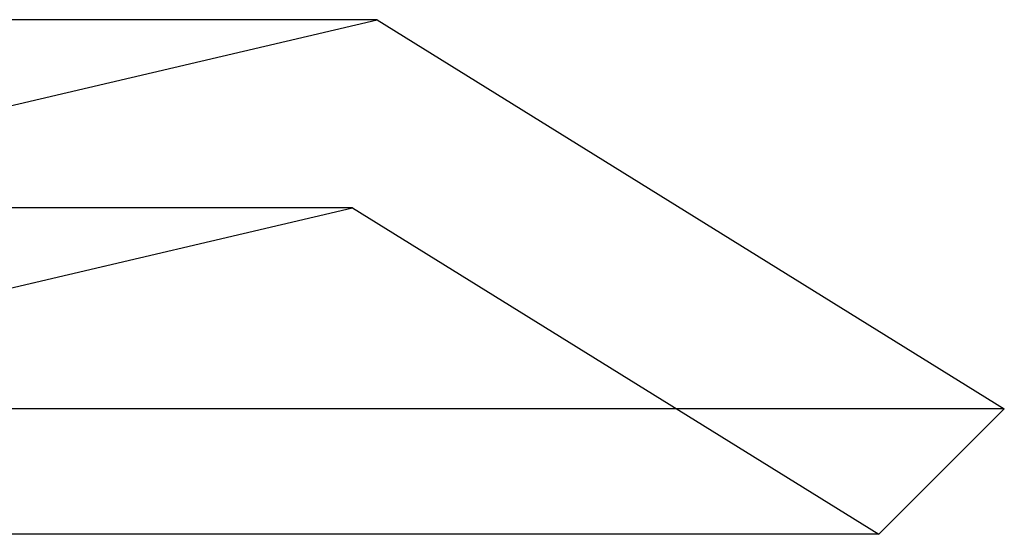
# Model space of a CAD drawing. Header units: inches. Extents: x 0 to 204, y 0 to 132.
# Tile 91 of 115: x 123.1811 to 123.2366, y 49.0868 to 49.1158. Entities that reach past the tile are written whole.
import ezdxf

# ---------------------------------------------------------------- set-up
doc = ezdxf.new("R2010")
doc.units = ezdxf.units.IN
doc.header["$LTSCALE"] = 11.243375
doc.header["$MEASUREMENT"] = 0
doc.linetypes.add('HIDDEN', pattern=[0.2, 0.1, -0.1])
doc.layers.add('DEFAULT_2', color=8, linetype='HIDDEN')

msp = doc.modelspace()

# ---------------------------------------------------------------- linework, layer by layer
at = {"layer": 'DEFAULT_2', "color": 8, "linetype": 'HIDDEN'}
for p, q in [((123.201241, 49.115772), (122.945969, 49.115772)), ((123.166883, 49.107715), (123.201241, 49.115772)), ((123.201241, 49.115772), (123.236605, 49.093843)), ((123.199855, 49.105176), (122.947355, 49.105176)), ((123.166883, 49.097444), (123.199855, 49.105176)), ((123.199855, 49.105176), (123.229534, 49.086772)), ((123.236605, 49.093843), (122.910605, 49.093843)), ((123.229534, 49.086772), (123.236605, 49.093843)), ((123.229534, 49.086772), (122.917676, 49.086772))]:
    msp.add_line(p, q, dxfattribs=at)

doc.saveas('drawing.dxf')
